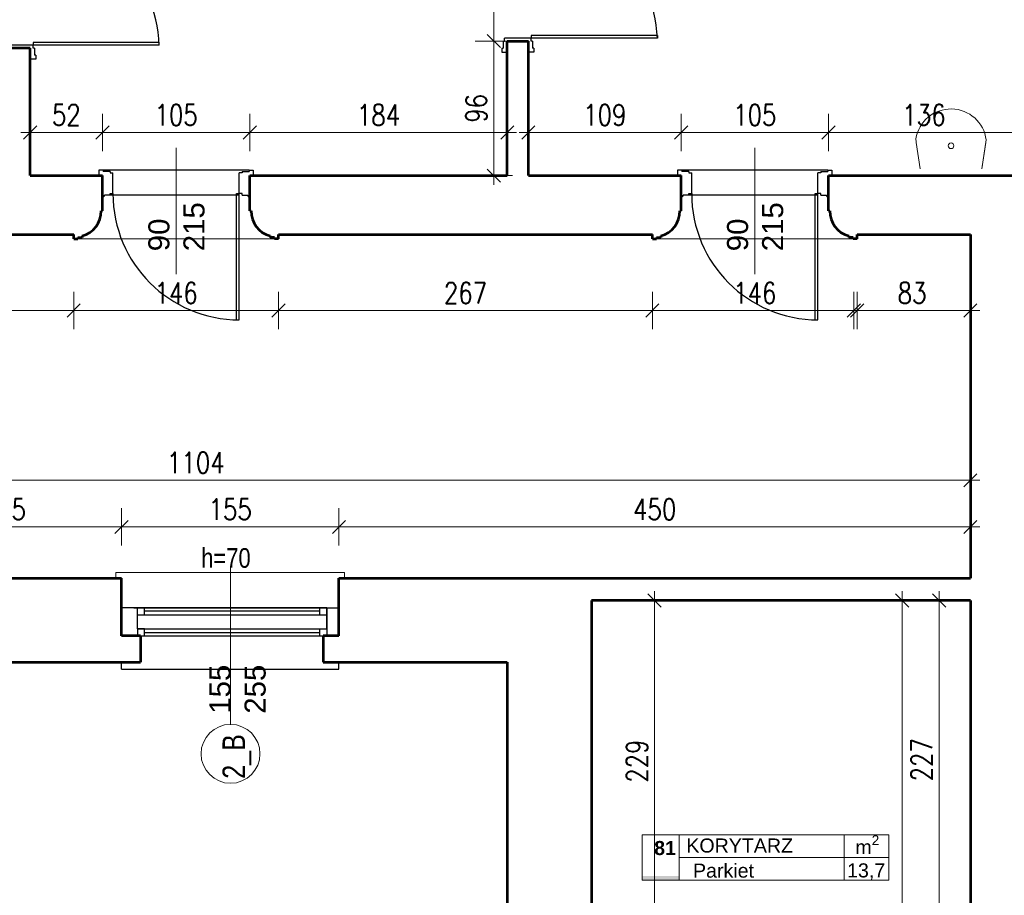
# Model space of a CAD drawing. Header units: millimetres. Extents: x 56977 to 67992, y 30187 to 42235.
# Tile 83 of 130: x 59276 to 59978, y 40434 to 41058. Entities that reach past the tile are written whole.
import ezdxf

# ---------------------------------------------------------------- set-up
doc = ezdxf.new("R2010")
doc.units = ezdxf.units.MM
doc.header["$MEASUREMENT"] = 0
doc.layers.get('0').update_dxf_attribs({"lineweight": 13})
doc.layers.get('DEFPOINTS').update_dxf_attribs({"lineweight": 13})
doc.layers.add('AI-OKNA', color=4, linetype='Continuous')
doc.layers.add('okna', color=8, linetype='Continuous')
for name, color, linetype, lineweight in [('AI-OPISY', 3, 'Continuous', 13), ('AI_MURY', 40, 'Continuous', 53), ('AI_WIDOK', 8, 'Continuous', 13), ('Lines', 7, 'Continuous', 13), ('OPISY TABELKI', 30, 'Continuous', 13), ('WODA', 7, 'Continuous', 13), ('wymiary', 8, 'Continuous', 13)]:
    doc.layers.add(name, color=color, linetype=linetype, lineweight=lineweight)
doc.styles.add('GENERATED_STYLE_2', font='txt.shx')
doc.styles.get("Standard").update_dxf_attribs({"font": 'txt.shx'})
doc.styles.add('Style-ROMANS', font='ROMANS.shx')
doc.styles.add('WYMIAROWY-08', font='ROMANS.shx', dxfattribs={"width": 0.8})
doc.dimstyles.new('DYBY', dxfattribs={"dimscale": 100, "dimtxt": 0.15, "dimasz": 0.05, "dimexe": 0.05, "dimexo": 0.1, "dimgap": 0.05, "dimtad": 1, "dimdec": 0, "dimdsep": 46, "dimlunit": 5, "dimtxsty": 'WYMIAROWY-08', "dimblk": 'M_STRZ', "dimcen": 0.1, "dimse1": 1, "dimse2": 1, "dimclrd": 7, "dimclre": 7, "dimclrt": 1, "dimadec": 0, "dimazin": 0, "dimtfac": 1, "dimtdec": 0, "dimtmove": 2, "dimatfit": 3, "dimldrblk": 'M_STRZ', "dimfxl": 0, "dimtolj": 1, "dimarcsym": 0})

# ---------------------------------------------------------------- blocks, each defined once
blk = doc.blocks.new('A$C062C27A1')
at = {"layer": 'WODA'}
for p, q in [((0, 0), (-2.8, 18.76)), ((44, 0), (46.8, 18.76))]:
    blk.add_line(p, q, dxfattribs=at)
at = {"layer": 'WODA', "flags": 128}
for points in [[(44, 0), (47.07, 20.65, 0.865936), (-3, 21.5)], [(-3, 21.5, 0.037015), (-2.8, 18.76)], [(24, 16.5, 1), (20, 16.5, 1), (24, 16.5)]]:
    blk.add_lwpolyline(points, format="xyb", dxfattribs=at)
at = {"layer": 'WODA'}
blk.add_circle((22, 16.5), 2, dxfattribs=at)
blk = doc.blocks.new('M_STRZ')
for p, q in [((0, 2.66), (0, 0)), ((-1.33, 0), (1.33, 0)), ((-0.94, -0.94), (0.94, 0.94)), ((0, 0), (0, -2.66))]:
    blk.add_line(p, q)
blk = doc.blocks.new('*U29')
at = {"layer": 'DEFPOINTS', "color": 0}
for p in [(59683.54, 40644.07), (59683.54, 40415.07), (59728.41, 40415.07)]:
    blk.add_point(p, dxfattribs=at)
at = {"layer": 'wymiary', "color": 7, "lineweight": -2}
blk.add_line((59728.41, 40639.07), (59728.41, 40420.07), dxfattribs=at)
at = {"layer": 'wymiary', "color": 7, "lineweight": -2, "xscale": 5, "yscale": 5, "zscale": 5}
for p, rotation in [((59728.41, 40644.07), 90), ((59728.41, 40415.07), 270)]:
    blk.add_blockref('M_STRZ', p, dxfattribs=dict(at, rotation=rotation))
at = {"layer": 'wymiary', "color": 1, "insert": (59715.91, 40529.57), "char_height": 15, "attachment_point": 5, "rotation": 90, "style": 'WYMIAROWY-08'}
blk.add_mtext('229', dxfattribs=at)
blk = doc.blocks.new('*D1562')
at = {"layer": 'DEFPOINTS'}
for p in [(59683.54, 40644.07), (59715.91, 40545.9), (59683.54, 40415.07), (59728.41, 40415.07)]:
    blk.add_point(p, dxfattribs=at)
at = {"layer": 'wymiary', "color": 7}
blk.add_blockref('*U29', (0, 0), dxfattribs=at)
blk = doc.blocks.new('*U38')
at = {"layer": 'DEFPOINTS', "color": 0}
for p in [(59503.54, 40696.56), (59503.54, 40625.77), (59953.54, 40625.77)]:
    blk.add_point(p, dxfattribs=at)
at = {"layer": 'wymiary', "color": 7, "lineweight": -2}
blk.add_line((59948.54, 40696.56), (59508.54, 40696.56), dxfattribs=at)
at = {"layer": 'wymiary', "color": 7, "lineweight": -2, "xscale": 5, "yscale": 5, "zscale": 5, "rotation": 180}
blk.add_blockref('M_STRZ', (59503.54, 40696.56), dxfattribs=at)
at = {"layer": 'wymiary', "color": 7, "lineweight": -2, "xscale": 5, "yscale": 5, "zscale": 5}
blk.add_blockref('M_STRZ', (59953.54, 40696.56), dxfattribs=at)
at = {"layer": 'wymiary', "color": 1, "insert": (59728.54, 40709.06), "char_height": 15, "attachment_point": 5, "style": 'WYMIAROWY-08'}
blk.add_mtext('450', dxfattribs=at)
blk = doc.blocks.new('*D1571')
at = {"layer": 'DEFPOINTS'}
for p in [(59503.54, 40696.56), (59744.87, 40684.06), (59503.54, 40625.77), (59953.54, 40625.77)]:
    blk.add_point(p, dxfattribs=at)
at = {"layer": 'wymiary', "color": 7}
blk.add_blockref('*U38', (0, 0), dxfattribs=at)
blk = doc.blocks.new('*U39')
at = {"layer": 'DEFPOINTS', "color": 0}
for p in [(59348.54, 40696.56), (59348.54, 40625.77), (59503.54, 40625.77)]:
    blk.add_point(p, dxfattribs=at)
at = {"layer": 'wymiary', "color": 7, "lineweight": -2}
blk.add_line((59498.54, 40696.56), (59353.54, 40696.56), dxfattribs=at)
at = {"layer": 'wymiary', "color": 7, "lineweight": -2, "xscale": 5, "yscale": 5, "zscale": 5, "rotation": 180}
blk.add_blockref('M_STRZ', (59348.54, 40696.56), dxfattribs=at)
at = {"layer": 'wymiary', "color": 7, "lineweight": -2, "xscale": 5, "yscale": 5, "zscale": 5}
blk.add_blockref('M_STRZ', (59503.54, 40696.56), dxfattribs=at)
at = {"layer": 'wymiary', "color": 1, "insert": (59426.04, 40709.06), "char_height": 15, "attachment_point": 5, "style": 'WYMIAROWY-08'}
blk.add_mtext('155', dxfattribs=at)
blk = doc.blocks.new('*D1572')
at = {"layer": 'DEFPOINTS'}
for p in [(59348.54, 40696.56), (59441.51, 40684.06), (59348.54, 40625.77), (59503.54, 40625.77)]:
    blk.add_point(p, dxfattribs=at)
at = {"layer": 'wymiary', "color": 7}
blk.add_blockref('*U39', (0, 0), dxfattribs=at)
blk = doc.blocks.new('*U40')
at = {"layer": 'DEFPOINTS', "color": 0}
for p in [(59181.54, 40696.56), (59181.54, 40625.77), (59348.54, 40625.77)]:
    blk.add_point(p, dxfattribs=at)
at = {"layer": 'wymiary', "color": 7, "lineweight": -2}
blk.add_line((59343.54, 40696.56), (59186.54, 40696.56), dxfattribs=at)
at = {"layer": 'wymiary', "color": 7, "lineweight": -2, "xscale": 5, "yscale": 5, "zscale": 5, "rotation": 180}
blk.add_blockref('M_STRZ', (59181.54, 40696.56), dxfattribs=at)
at = {"layer": 'wymiary', "color": 7, "lineweight": -2, "xscale": 5, "yscale": 5, "zscale": 5}
blk.add_blockref('M_STRZ', (59348.54, 40696.56), dxfattribs=at)
at = {"layer": 'wymiary', "color": 1, "insert": (59265.04, 40709.06), "char_height": 15, "attachment_point": 5, "style": 'WYMIAROWY-08'}
blk.add_mtext('165', dxfattribs=at)
blk = doc.blocks.new('*D1573')
at = {"layer": 'DEFPOINTS'}
for p in [(59181.54, 40696.56), (59265.04, 40684.06), (59181.54, 40625.77), (59348.54, 40625.77)]:
    blk.add_point(p, dxfattribs=at)
at = {"layer": 'wymiary', "color": 7}
blk.add_blockref('*U40', (0, 0), dxfattribs=at)
blk = doc.blocks.new('*U102')
at = {"layer": 'DEFPOINTS', "color": 0}
for p in [(59904.94, 40644.07), (59953.54, 40644.07), (59953.54, 40155.07)]:
    blk.add_point(p, dxfattribs=at)
at = {"layer": 'wymiary', "color": 7, "lineweight": -2}
blk.add_line((59904.94, 40160.07), (59904.94, 40639.07), dxfattribs=at)
at = {"layer": 'wymiary', "color": 7, "lineweight": -2, "xscale": 5, "yscale": 5, "zscale": 5}
for p, rotation in [((59904.94, 40644.07), 90), ((59904.94, 40155.07), 270)]:
    blk.add_blockref('M_STRZ', p, dxfattribs=dict(at, rotation=rotation))
at = {"layer": 'wymiary', "color": 1, "insert": (59892.44, 40399.57), "char_height": 15, "attachment_point": 5, "rotation": 90, "style": 'WYMIAROWY-08'}
blk.add_mtext('489', dxfattribs=at)
blk = doc.blocks.new('*D1635')
at = {"layer": 'DEFPOINTS'}
for p in [(59904.94, 40644.07), (59953.54, 40644.07), (59892.44, 40383.23), (59953.54, 40155.07)]:
    blk.add_point(p, dxfattribs=at)
at = {"layer": 'wymiary', "color": 7}
blk.add_blockref('*U102', (0, 0), dxfattribs=at)
blk = doc.blocks.new('*U174')
at = {"layer": 'DEFPOINTS', "color": 0}
for p in [(59146.52, 40900.07), (59314.52, 40900.07), (59314.52, 40850.92)]:
    blk.add_point(p, dxfattribs=at)
at = {"layer": 'wymiary', "color": 7, "lineweight": -2}
blk.add_line((59151.52, 40850.92), (59309.52, 40850.92), dxfattribs=at)
at = {"layer": 'wymiary', "color": 7, "lineweight": -2, "xscale": 5, "yscale": 5, "zscale": 5, "rotation": 180}
blk.add_blockref('M_STRZ', (59146.52, 40850.92), dxfattribs=at)
at = {"layer": 'wymiary', "color": 7, "lineweight": -2, "xscale": 5, "yscale": 5, "zscale": 5}
blk.add_blockref('M_STRZ', (59314.52, 40850.92), dxfattribs=at)
at = {"layer": 'wymiary', "color": 1, "insert": (59230.52, 40863.42), "char_height": 15, "attachment_point": 5, "style": 'WYMIAROWY-08'}
blk.add_mtext('168', dxfattribs=at)
blk = doc.blocks.new('*D1707')
at = {"layer": 'DEFPOINTS'}
for p in [(59146.52, 40900.07), (59314.52, 40900.07), (59314.52, 40850.92), (59215.05, 40838.42)]:
    blk.add_point(p, dxfattribs=at)
at = {"layer": 'wymiary', "color": 7}
blk.add_blockref('*U174', (0, 0), dxfattribs=at)
blk = doc.blocks.new('*U175')
at = {"layer": 'DEFPOINTS', "color": 0}
for p in [(59314.52, 40900.07), (59460.52, 40900.07), (59460.52, 40850.92)]:
    blk.add_point(p, dxfattribs=at)
at = {"layer": 'wymiary', "color": 7, "lineweight": -2}
blk.add_line((59319.52, 40850.92), (59455.52, 40850.92), dxfattribs=at)
at = {"layer": 'wymiary', "color": 7, "lineweight": -2, "xscale": 5, "yscale": 5, "zscale": 5, "rotation": 180}
blk.add_blockref('M_STRZ', (59314.52, 40850.92), dxfattribs=at)
at = {"layer": 'wymiary', "color": 7, "lineweight": -2, "xscale": 5, "yscale": 5, "zscale": 5}
blk.add_blockref('M_STRZ', (59460.52, 40850.92), dxfattribs=at)
at = {"layer": 'wymiary', "color": 1, "insert": (59387.52, 40863.42), "char_height": 15, "attachment_point": 5, "style": 'WYMIAROWY-08'}
blk.add_mtext('146', dxfattribs=at)
blk = doc.blocks.new('*D1708')
at = {"layer": 'DEFPOINTS'}
for p in [(59314.52, 40900.07), (59460.52, 40900.07), (59460.52, 40850.92), (59372.05, 40838.42)]:
    blk.add_point(p, dxfattribs=at)
at = {"layer": 'wymiary', "color": 7}
blk.add_blockref('*U175', (0, 0), dxfattribs=at)
blk = doc.blocks.new('*U176')
at = {"layer": 'DEFPOINTS', "color": 0}
for p in [(59460.52, 40900.07), (59726.93, 40900.07), (59726.93, 40850.92)]:
    blk.add_point(p, dxfattribs=at)
at = {"layer": 'wymiary', "color": 7, "lineweight": -2}
blk.add_line((59465.52, 40850.92), (59721.93, 40850.92), dxfattribs=at)
at = {"layer": 'wymiary', "color": 7, "lineweight": -2, "xscale": 5, "yscale": 5, "zscale": 5, "rotation": 180}
blk.add_blockref('M_STRZ', (59460.52, 40850.92), dxfattribs=at)
at = {"layer": 'wymiary', "color": 7, "lineweight": -2, "xscale": 5, "yscale": 5, "zscale": 5}
blk.add_blockref('M_STRZ', (59726.93, 40850.92), dxfattribs=at)
at = {"layer": 'wymiary', "color": 1, "insert": (59593.73, 40863.42), "char_height": 15, "attachment_point": 5, "style": 'WYMIAROWY-08'}
blk.add_mtext('267', dxfattribs=at)
blk = doc.blocks.new('*D1709')
at = {"layer": 'DEFPOINTS'}
for p in [(59460.52, 40900.07), (59726.93, 40900.07), (59726.93, 40850.92), (59577.39, 40838.42)]:
    blk.add_point(p, dxfattribs=at)
at = {"layer": 'wymiary', "color": 7}
blk.add_blockref('*U176', (0, 0), dxfattribs=at)
blk = doc.blocks.new('*U177')
at = {"layer": 'DEFPOINTS', "color": 0}
for p in [(59726.93, 40900.07), (59872.93, 40899.9), (59872.93, 40850.92)]:
    blk.add_point(p, dxfattribs=at)
at = {"layer": 'wymiary', "color": 7, "lineweight": -2}
blk.add_line((59731.93, 40850.92), (59867.93, 40850.92), dxfattribs=at)
at = {"layer": 'wymiary', "color": 7, "lineweight": -2, "xscale": 5, "yscale": 5, "zscale": 5, "rotation": 180}
blk.add_blockref('M_STRZ', (59726.93, 40850.92), dxfattribs=at)
at = {"layer": 'wymiary', "color": 7, "lineweight": -2, "xscale": 5, "yscale": 5, "zscale": 5}
blk.add_blockref('M_STRZ', (59872.93, 40850.92), dxfattribs=at)
at = {"layer": 'wymiary', "color": 1, "insert": (59799.93, 40863.42), "char_height": 15, "attachment_point": 5, "style": 'WYMIAROWY-08'}
blk.add_mtext('146', dxfattribs=at)
blk = doc.blocks.new('*D1710')
at = {"layer": 'DEFPOINTS'}
for p in [(59726.93, 40900.07), (59872.93, 40899.9), (59872.93, 40850.92), (59784.45, 40838.42)]:
    blk.add_point(p, dxfattribs=at)
at = {"layer": 'wymiary', "color": 7}
blk.add_blockref('*U177', (0, 0), dxfattribs=at)
blk = doc.blocks.new('*U178')
at = {"layer": 'DEFPOINTS', "color": 0}
for p in [(59870.52, 40905.07), (59953.54, 40905.07), (59953.54, 40850.92)]:
    blk.add_point(p, dxfattribs=at)
at = {"layer": 'wymiary', "color": 7, "lineweight": -2}
blk.add_line((59875.52, 40850.92), (59948.54, 40850.92), dxfattribs=at)
at = {"layer": 'wymiary', "color": 7, "lineweight": -2, "xscale": 5, "yscale": 5, "zscale": 5, "rotation": 180}
blk.add_blockref('M_STRZ', (59870.52, 40850.92), dxfattribs=at)
at = {"layer": 'wymiary', "color": 7, "lineweight": -2, "xscale": 5, "yscale": 5, "zscale": 5}
blk.add_blockref('M_STRZ', (59953.54, 40850.92), dxfattribs=at)
at = {"layer": 'wymiary', "color": 1, "insert": (59912.03, 40863.42), "char_height": 15, "attachment_point": 5, "style": 'WYMIAROWY-08'}
blk.add_mtext('83', dxfattribs=at)
blk = doc.blocks.new('*D1711')
at = {"layer": 'DEFPOINTS'}
for p in [(59870.52, 40905.07), (59953.54, 40905.07), (59953.54, 40850.92), (59901.41, 40838.42)]:
    blk.add_point(p, dxfattribs=at)
at = {"layer": 'wymiary', "color": 7}
blk.add_blockref('*U178', (0, 0), dxfattribs=at)
blk = doc.blocks.new('*U207')
at = {"layer": 'DEFPOINTS', "color": 0}
for p in [(59953.54, 40644.07), (59931.29, 40417.07), (59953.54, 40417.07)]:
    blk.add_point(p, dxfattribs=at)
at = {"layer": 'wymiary', "color": 7, "lineweight": -2}
blk.add_line((59931.29, 40639.07), (59931.29, 40422.07), dxfattribs=at)
at = {"layer": 'wymiary', "color": 7, "lineweight": -2, "xscale": 5, "yscale": 5, "zscale": 5}
for p, rotation in [((59931.29, 40644.07), 90), ((59931.29, 40417.07), 270)]:
    blk.add_blockref('M_STRZ', p, dxfattribs=dict(at, rotation=rotation))
at = {"layer": 'wymiary', "color": 1, "insert": (59918.79, 40530.57), "char_height": 15, "attachment_point": 5, "rotation": 90, "style": 'WYMIAROWY-08'}
blk.add_mtext('227', dxfattribs=at)
blk = doc.blocks.new('*D1740')
at = {"layer": 'DEFPOINTS'}
for p in [(59953.54, 40644.07), (59943.79, 40546.9), (59931.29, 40417.07), (59953.54, 40417.07)]:
    blk.add_point(p, dxfattribs=at)
at = {"layer": 'wymiary', "color": 7}
blk.add_blockref('*U207', (0, 0), dxfattribs=at)
blk = doc.blocks.new('*U608')
at = {"layer": 'DEFPOINTS', "color": 0}
for p in [(59602.52, 41043.07), (59602.52, 40947.07), (59613.88, 40947.07)]:
    blk.add_point(p, dxfattribs=at)
at = {"layer": 'wymiary', "color": 7, "lineweight": -2}
blk.add_line((59613.88, 41038.07), (59613.88, 40952.07), dxfattribs=at)
at = {"layer": 'wymiary', "color": 7, "lineweight": -2, "xscale": 5, "yscale": 5, "zscale": 5}
for p, rotation in [((59613.88, 41043.07), 90), ((59613.88, 40947.07), 270)]:
    blk.add_blockref('M_STRZ', p, dxfattribs=dict(at, rotation=rotation))
at = {"layer": 'wymiary', "color": 1, "insert": (59601.38, 40995.07), "char_height": 15, "attachment_point": 5, "rotation": 90, "style": 'WYMIAROWY-08'}
blk.add_mtext('96', dxfattribs=at)
blk = doc.blocks.new('*D2141')
at = {"layer": 'DEFPOINTS'}
for p in [(59602.52, 41043.07), (59601.38, 41005.69), (59602.52, 40947.07), (59613.88, 40947.07)]:
    blk.add_point(p, dxfattribs=at)
at = {"layer": 'wymiary', "color": 7}
blk.add_blockref('*U608', (0, 0), dxfattribs=at)
blk = doc.blocks.new('*U609')
at = {"layer": 'DEFPOINTS', "color": 0}
for p in [(59602.52, 41143.07), (59602.52, 41043.07), (59613.88, 41043.07)]:
    blk.add_point(p, dxfattribs=at)
at = {"layer": 'wymiary', "color": 7, "lineweight": -2}
blk.add_line((59613.88, 41138.07), (59613.88, 41048.07), dxfattribs=at)
at = {"layer": 'wymiary', "color": 7, "lineweight": -2, "xscale": 5, "yscale": 5, "zscale": 5}
for p, rotation in [((59613.88, 41143.07), 90), ((59613.88, 41043.07), 270)]:
    blk.add_blockref('M_STRZ', p, dxfattribs=dict(at, rotation=rotation))
at = {"layer": 'wymiary', "color": 1, "insert": (59601.38, 41093.07), "char_height": 15, "attachment_point": 5, "rotation": 90, "style": 'WYMIAROWY-08'}
blk.add_mtext('100', dxfattribs=at)
blk = doc.blocks.new('*D2142')
at = {"layer": 'DEFPOINTS'}
for p in [(59602.52, 41143.07), (59601.38, 41108.55), (59602.52, 41043.07), (59613.88, 41043.07)]:
    blk.add_point(p, dxfattribs=at)
at = {"layer": 'wymiary', "color": 7}
blk.add_blockref('*U609', (0, 0), dxfattribs=at)
blk = doc.blocks.new('*U614')
at = {"layer": 'DEFPOINTS', "color": 0}
for p in [(59335.02, 40977.85), (59283.52, 40963.07), (59335.02, 40963.07)]:
    blk.add_point(p, dxfattribs=at)
at = {"layer": 'wymiary', "color": 7, "lineweight": -2}
blk.add_line((59288.52, 40977.85), (59330.02, 40977.85), dxfattribs=at)
at = {"layer": 'wymiary', "color": 7, "lineweight": -2, "xscale": 5, "yscale": 5, "zscale": 5, "rotation": 180}
blk.add_blockref('M_STRZ', (59283.52, 40977.85), dxfattribs=at)
at = {"layer": 'wymiary', "color": 7, "lineweight": -2, "xscale": 5, "yscale": 5, "zscale": 5}
blk.add_blockref('M_STRZ', (59335.02, 40977.85), dxfattribs=at)
at = {"layer": 'wymiary', "color": 1, "insert": (59309.27, 40990.35), "char_height": 15, "attachment_point": 5, "style": 'WYMIAROWY-08'}
blk.add_mtext('52', dxfattribs=at)
blk = doc.blocks.new('*D2147')
at = {"layer": 'DEFPOINTS'}
for p in [(59298.65, 40990.35), (59335.02, 40977.85), (59283.52, 40963.07), (59335.02, 40963.07)]:
    blk.add_point(p, dxfattribs=at)
at = {"layer": 'wymiary', "color": 7}
blk.add_blockref('*U614', (0, 0), dxfattribs=at)
blk = doc.blocks.new('*U615')
at = {"layer": 'DEFPOINTS', "color": 0}
for p in [(59440.02, 40977.85), (59335.02, 40963.07), (59440.02, 40963.07)]:
    blk.add_point(p, dxfattribs=at)
at = {"layer": 'wymiary', "color": 7, "lineweight": -2}
blk.add_line((59340.02, 40977.85), (59435.02, 40977.85), dxfattribs=at)
at = {"layer": 'wymiary', "color": 7, "lineweight": -2, "xscale": 5, "yscale": 5, "zscale": 5, "rotation": 180}
blk.add_blockref('M_STRZ', (59335.02, 40977.85), dxfattribs=at)
at = {"layer": 'wymiary', "color": 7, "lineweight": -2, "xscale": 5, "yscale": 5, "zscale": 5}
blk.add_blockref('M_STRZ', (59440.02, 40977.85), dxfattribs=at)
at = {"layer": 'wymiary', "color": 1, "insert": (59387.52, 40990.35), "char_height": 15, "attachment_point": 5, "style": 'WYMIAROWY-08'}
blk.add_mtext('105', dxfattribs=at)
blk = doc.blocks.new('*D2148')
at = {"layer": 'DEFPOINTS'}
for p in [(59372.05, 40990.35), (59440.02, 40977.85), (59335.02, 40963.07), (59440.02, 40963.07)]:
    blk.add_point(p, dxfattribs=at)
at = {"layer": 'wymiary', "color": 7}
blk.add_blockref('*U615', (0, 0), dxfattribs=at)
blk = doc.blocks.new('*U616')
at = {"layer": 'DEFPOINTS', "color": 0}
for p in [(59623.52, 40977.85), (59440.02, 40963.07), (59623.52, 40963.07)]:
    blk.add_point(p, dxfattribs=at)
at = {"layer": 'wymiary', "color": 7, "lineweight": -2}
blk.add_line((59445.02, 40977.85), (59618.52, 40977.85), dxfattribs=at)
at = {"layer": 'wymiary', "color": 7, "lineweight": -2, "xscale": 5, "yscale": 5, "zscale": 5, "rotation": 180}
blk.add_blockref('M_STRZ', (59440.02, 40977.85), dxfattribs=at)
at = {"layer": 'wymiary', "color": 7, "lineweight": -2, "xscale": 5, "yscale": 5, "zscale": 5}
blk.add_blockref('M_STRZ', (59623.52, 40977.85), dxfattribs=at)
at = {"layer": 'wymiary', "color": 1, "insert": (59531.77, 40990.35), "char_height": 15, "attachment_point": 5, "style": 'WYMIAROWY-08'}
blk.add_mtext('184', dxfattribs=at)
blk = doc.blocks.new('*D2149')
at = {"layer": 'DEFPOINTS'}
for p in [(59516.3, 40990.35), (59623.52, 40977.85), (59440.02, 40963.07), (59623.52, 40963.07)]:
    blk.add_point(p, dxfattribs=at)
at = {"layer": 'wymiary', "color": 7}
blk.add_blockref('*U616', (0, 0), dxfattribs=at)
blk = doc.blocks.new('*U617')
at = {"layer": 'DEFPOINTS', "color": 0}
for p in [(59747.43, 40977.85), (59638.52, 40963.07), (59747.43, 40963.07)]:
    blk.add_point(p, dxfattribs=at)
at = {"layer": 'wymiary', "color": 7, "lineweight": -2}
blk.add_line((59643.52, 40977.85), (59742.43, 40977.85), dxfattribs=at)
at = {"layer": 'wymiary', "color": 7, "lineweight": -2, "xscale": 5, "yscale": 5, "zscale": 5, "rotation": 180}
blk.add_blockref('M_STRZ', (59638.52, 40977.85), dxfattribs=at)
at = {"layer": 'wymiary', "color": 7, "lineweight": -2, "xscale": 5, "yscale": 5, "zscale": 5}
blk.add_blockref('M_STRZ', (59747.43, 40977.85), dxfattribs=at)
at = {"layer": 'wymiary', "color": 1, "insert": (59692.98, 40990.35), "char_height": 15, "attachment_point": 5, "style": 'WYMIAROWY-08'}
blk.add_mtext('109', dxfattribs=at)
blk = doc.blocks.new('*D2150')
at = {"layer": 'DEFPOINTS'}
for p in [(59677.5, 40990.35), (59747.43, 40977.85), (59638.52, 40963.07), (59747.43, 40963.07)]:
    blk.add_point(p, dxfattribs=at)
at = {"layer": 'wymiary', "color": 7}
blk.add_blockref('*U617', (0, 0), dxfattribs=at)
blk = doc.blocks.new('*U618')
at = {"layer": 'DEFPOINTS', "color": 0}
for p in [(59852.43, 40977.85), (59747.43, 40963.07), (59852.43, 40963.07)]:
    blk.add_point(p, dxfattribs=at)
at = {"layer": 'wymiary', "color": 7, "lineweight": -2}
blk.add_line((59752.43, 40977.85), (59847.43, 40977.85), dxfattribs=at)
at = {"layer": 'wymiary', "color": 7, "lineweight": -2, "xscale": 5, "yscale": 5, "zscale": 5, "rotation": 180}
blk.add_blockref('M_STRZ', (59747.43, 40977.85), dxfattribs=at)
at = {"layer": 'wymiary', "color": 7, "lineweight": -2, "xscale": 5, "yscale": 5, "zscale": 5}
blk.add_blockref('M_STRZ', (59852.43, 40977.85), dxfattribs=at)
at = {"layer": 'wymiary', "color": 1, "insert": (59799.93, 40990.35), "char_height": 15, "attachment_point": 5, "style": 'WYMIAROWY-08'}
blk.add_mtext('105', dxfattribs=at)
blk = doc.blocks.new('*D2151')
at = {"layer": 'DEFPOINTS'}
for p in [(59784.45, 40990.35), (59852.43, 40977.85), (59747.43, 40963.07), (59852.43, 40963.07)]:
    blk.add_point(p, dxfattribs=at)
at = {"layer": 'wymiary', "color": 7}
blk.add_blockref('*U618', (0, 0), dxfattribs=at)
blk = doc.blocks.new('*U619')
at = {"layer": 'DEFPOINTS', "color": 0}
for p in [(59988.52, 40977.85), (59852.43, 40963.07), (59988.52, 40963.07)]:
    blk.add_point(p, dxfattribs=at)
at = {"layer": 'wymiary', "color": 7, "lineweight": -2}
blk.add_line((59857.43, 40977.85), (59983.52, 40977.85), dxfattribs=at)
at = {"layer": 'wymiary', "color": 7, "lineweight": -2, "xscale": 5, "yscale": 5, "zscale": 5, "rotation": 180}
blk.add_blockref('M_STRZ', (59852.43, 40977.85), dxfattribs=at)
at = {"layer": 'wymiary', "color": 7, "lineweight": -2, "xscale": 5, "yscale": 5, "zscale": 5}
blk.add_blockref('M_STRZ', (59988.52, 40977.85), dxfattribs=at)
at = {"layer": 'wymiary', "color": 1, "insert": (59920.48, 40990.35), "char_height": 15, "attachment_point": 5, "style": 'WYMIAROWY-08'}
blk.add_mtext('136', dxfattribs=at)
blk = doc.blocks.new('*D2152')
at = {"layer": 'DEFPOINTS'}
for p in [(59905, 40990.35), (59988.52, 40977.85), (59852.43, 40963.07), (59988.52, 40963.07)]:
    blk.add_point(p, dxfattribs=at)
at = {"layer": 'wymiary', "color": 7}
blk.add_blockref('*U619', (0, 0), dxfattribs=at)
blk = doc.blocks.new('*U753')
at = {"layer": 'DEFPOINTS', "color": 0}
for p in [(58849.54, 40729.85), (58849.54, 40696.56), (59953.54, 40696.56)]:
    blk.add_point(p, dxfattribs=at)
at = {"layer": 'wymiary', "color": 7, "lineweight": -2}
blk.add_line((59948.54, 40729.85), (58854.54, 40729.85), dxfattribs=at)
at = {"layer": 'wymiary', "color": 7, "lineweight": -2, "xscale": 5, "yscale": 5, "zscale": 5}
for p, rotation in [((58849.54, 40729.85), 179.9999999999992), ((59953.54, 40729.85), 359.9999999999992)]:
    blk.add_blockref('M_STRZ', p, dxfattribs=dict(at, rotation=rotation))
at = {"layer": 'wymiary', "color": 1, "insert": (59401.54, 40742.35), "char_height": 15, "attachment_point": 5, "style": 'WYMIAROWY-08'}
blk.add_mtext('1104', dxfattribs=at)
blk = doc.blocks.new('*D2286')
at = {"layer": 'DEFPOINTS'}
for p in [(58849.54, 40729.85), (59422.73, 40717.35), (58849.54, 40696.56), (59953.54, 40696.56)]:
    blk.add_point(p, dxfattribs=at)
at = {"layer": 'wymiary', "color": 7}
blk.add_blockref('*U753', (0, 0), dxfattribs=at)

msp = doc.modelspace()

# ---------------------------------------------------------------- hatches: boundary and pattern name
at = {"layer": 'OPISY TABELKI', "extrusion": (0, 0, -1)}
msp.add_hatch(color=256, dxfattribs=at).paths.add_polyline_path([(-59746.08, 40444.74), (-59746.08, 40447.69), (-59719.72, 40447.69), (-59719.72, 40444.74)], flags=16)

# ---------------------------------------------------------------- linework, layer by layer
at = {"layer": 'AI-OKNA'}
for p, q in [((59620.52, 41043.07), (59621.52, 41043.07)), ((59620.52, 41043.07), (59620.52, 41038.07)), ((59621.52, 41043.07), (59621.52, 41045.07)), ((59640.52, 41045.07), (59621.52, 41045.07)), ((59623.52, 41043.07), (59638.52, 41043.07)), ((59640.52, 41047.07), (59640.52, 41045.07)), ((59730.52, 41047.07), (59640.52, 41047.07)), ((59640.52, 41043.07), (59640.52, 41045.07)), ((59730.52, 41045.07), (59640.52, 41045.07)), ((59641.52, 41043.07), (59640.52, 41043.07)), ((59641.52, 41043.07), (59641.52, 41038.07)), ((59730.52, 41047.07), (59730.52, 41045.07)), ((59285.52, 41040.07), (59266.52, 41040.07)), ((59285.52, 41042.07), (59285.52, 41040.07)), ((59375.52, 41042.07), (59285.52, 41042.07)), ((59285.52, 41038.07), (59285.52, 41040.07)), ((59375.52, 41040.07), (59285.52, 41040.07)), ((59286.52, 41038.07), (59285.52, 41038.07)), ((59286.52, 41038.07), (59286.52, 41033.07)), ((59619.52, 41038.07), (59620.52, 41038.07)), ((59619.52, 41038.07), (59619.52, 41035.07)), ((59642.52, 41038.07), (59641.52, 41038.07)), ((59642.52, 41038.07), (59642.52, 41035.07)), ((59287.52, 41030.07), (59283.52, 41030.07)), ((59287.52, 41033.07), (59286.52, 41033.07)), ((59287.52, 41033.07), (59287.52, 41030.07)), ((59619.52, 41035.07), (59623.52, 41035.07)), ((59642.52, 41035.07), (59638.52, 41035.07)), ((59332.52, 40951.07), (59332.52, 40947.07)), ((59335.52, 40951.07), (59332.52, 40951.07)), ((59439.52, 40951.07), (59335.52, 40951.07)), ((59335.52, 40951.07), (59335.52, 40950.07)), ((59340.52, 40950.07), (59335.52, 40950.07)), ((59340.52, 40950.07), (59340.52, 40949.07)), ((59340.52, 40949.07), (59342.52, 40949.07)), ((59342.52, 40934.22), (59342.52, 40949.07)), ((59432.52, 40934.22), (59432.52, 40949.07)), ((59434.52, 40949.07), (59432.52, 40949.07)), ((59434.52, 40950.07), (59434.52, 40949.07)), ((59434.52, 40950.07), (59439.52, 40950.07)), ((59439.52, 40951.07), (59439.52, 40950.07)), ((59439.52, 40951.07), (59442.52, 40951.07)), ((59442.52, 40951.07), (59442.52, 40947.07)), ((59744.93, 40951.07), (59744.93, 40947.07)), ((59747.93, 40951.07), (59744.93, 40951.07)), ((59851.93, 40951.07), (59747.93, 40951.07)), ((59747.93, 40951.07), (59747.93, 40950.07)), ((59752.93, 40950.07), (59747.93, 40950.07)), ((59752.93, 40950.07), (59752.93, 40949.07)), ((59752.93, 40949.07), (59754.93, 40949.07)), ((59754.93, 40934.22), (59754.93, 40949.07)), ((59844.93, 40934.22), (59844.93, 40949.07)), ((59846.93, 40949.07), (59844.93, 40949.07)), ((59846.93, 40950.07), (59846.93, 40949.07)), ((59846.93, 40950.07), (59851.93, 40950.07)), ((59851.93, 40951.07), (59851.93, 40950.07)), ((59851.93, 40951.07), (59854.93, 40951.07)), ((59854.93, 40951.07), (59854.93, 40947.07)), ((59340.52, 40933.22), (59336.52, 40933.22)), ((59340.52, 40934.22), (59342.52, 40934.22)), ((59340.52, 40933.22), (59340.52, 40934.22)), ((59432.02, 40933.22), (59340.52, 40933.22)), ((59430.52, 40844.22), (59430.52, 40934.22)), ((59430.52, 40934.22), (59432.52, 40934.22)), ((59432.52, 40844.22), (59432.52, 40934.22)), ((59434.52, 40934.22), (59432.52, 40934.22)), ((59434.52, 40933.22), (59434.52, 40934.22)), ((59434.52, 40933.22), (59438.52, 40933.22)), ((59752.93, 40933.22), (59748.93, 40933.22)), ((59752.93, 40934.22), (59754.93, 40934.22)), ((59752.93, 40933.22), (59752.93, 40934.22)), ((59844.43, 40933.22), (59752.93, 40933.22)), ((59842.93, 40844.22), (59842.93, 40934.22)), ((59842.93, 40934.22), (59844.93, 40934.22)), ((59844.93, 40844.22), (59844.93, 40934.22)), ((59846.93, 40934.22), (59844.93, 40934.22)), ((59846.93, 40933.22), (59846.93, 40934.22)), ((59846.93, 40933.22), (59850.93, 40933.22)), ((59494.89, 40638.92), (59348.54, 40638.92)), ((59357.39, 40638.92), (59503.54, 40638.92)), ((59359.89, 40623.92), (59359.89, 40638.92)), ((59494.89, 40638.92), (59359.89, 40638.92)), ((59364.89, 40633.92), (59364.89, 40638.92)), ((59489.89, 40636.42), (59364.89, 40636.42)), ((59489.89, 40633.92), (59489.89, 40638.92)), ((59494.89, 40623.92), (59494.89, 40638.92)), ((59494.89, 40638.92), (59494.89, 40618.92)), ((59359.89, 40633.92), (59494.89, 40633.92)), ((59359.89, 40633.92), (59364.89, 40633.92)), ((59359.89, 40623.92), (59494.89, 40623.92)), ((59364.89, 40623.92), (59359.89, 40623.92)), ((59359.89, 40623.92), (59359.89, 40618.92)), ((59364.89, 40618.92), (59364.89, 40623.92)), ((59489.89, 40618.92), (59489.89, 40623.92)), ((59489.89, 40623.92), (59494.89, 40623.92)), ((59362.04, 40618.92), (59497.04, 40618.92)), ((59364.89, 40621.42), (59489.89, 40621.42))]:
    msp.add_line(p, q, dxfattribs=at)
for centre, radius, start, end in [((59274.42, 41035.47), 101.21, 2.60547, 83.69931), ((59629.42, 41040.47), 101.21, 2.60547, 83.69931), ((59335.02, 40933.22), 1.5, 270, 0), ((59432.52, 40934.22), 90, 180, 270), ((59440.02, 40933.22), 1.5, 180, 270), ((59747.43, 40933.22), 1.5, 270, 0), ((59844.93, 40934.22), 90, 180, 270), ((59852.43, 40933.22), 1.5, 180, 270)]:
    msp.add_arc(centre, radius, start, end, dxfattribs=at)
msp.add_point((59359.89, 40638.92), dxfattribs=at)
at = {"layer": 'AI-OPISY'}
for p, q in [((59387.52, 40876.89), (59387.52, 40966.89)), ((59799.93, 40876.89), (59799.93, 40966.89)), ((59426.28, 40555.81), (59426.28, 40668.82))]:
    msp.add_line(p, q, dxfattribs=at)
msp.add_circle((59426.28, 40534.81), 21, dxfattribs=at)
at = {"layer": 'AI_MURY'}
for p, q in [((59623.52, 40947.07), (59623.52, 41043.07)), ((59623.52, 41043.07), (59638.52, 41043.07)), ((59638.52, 40947.07), (59638.52, 41043.07)), ((59283.52, 41038.07), (59268.52, 41038.07)), ((59283.52, 40947.07), (59283.52, 41038.07)), ((59283.52, 40947.07), (59335.02, 40947.07)), ((59335.02, 40922.07), (59335.02, 40947.07)), ((59440.02, 40947.07), (59623.52, 40947.07)), ((59440.02, 40922.07), (59440.02, 40947.07)), ((59638.52, 40947.07), (59747.43, 40947.07)), ((59747.43, 40922.07), (59747.43, 40947.07)), ((59852.43, 40947.07), (59988.52, 40947.07)), ((59852.43, 40922.07), (59852.43, 40947.07)), ((59335.02, 40922.07), (59334.02, 40922.07)), ((59440.02, 40922.07), (59441.02, 40922.07)), ((59747.43, 40922.07), (59746.43, 40922.07)), ((59852.43, 40922.07), (59853.43, 40922.07)), ((59146.52, 40905.07), (59314.52, 40905.07)), ((59314.52, 40902.07), (59314.52, 40905.07)), ((59317.52, 40903.07), (59320.52, 40903.07)), ((59317.52, 40903.07), (59317.52, 40902.07)), ((59320.52, 40904.07), (59320.52, 40903.07)), ((59454.52, 40904.07), (59454.52, 40903.07)), ((59457.52, 40903.07), (59454.52, 40903.07)), ((59457.52, 40903.07), (59457.52, 40902.07)), ((59460.52, 40905.07), (59726.93, 40905.07)), ((59460.52, 40902.07), (59460.52, 40905.07)), ((59726.93, 40902.07), (59726.93, 40905.07)), ((59729.93, 40903.07), (59732.93, 40903.07)), ((59729.93, 40903.07), (59729.93, 40902.07)), ((59732.93, 40904.07), (59732.93, 40903.07)), ((59866.93, 40904.07), (59866.93, 40903.07)), ((59869.93, 40903.07), (59866.93, 40903.07)), ((59869.93, 40903.07), (59869.93, 40902.07)), ((59872.93, 40905.07), (59953.54, 40905.07)), ((59872.93, 40902.07), (59872.93, 40905.07)), ((59953.54, 40905.07), (59953.54, 40660.07)), ((59314.52, 40902.07), (59317.52, 40902.07)), ((59460.52, 40902.07), (59457.52, 40902.07)), ((59726.93, 40902.07), (59729.93, 40902.07)), ((59872.93, 40902.07), (59869.93, 40902.07)), ((59181.54, 40660.07), (59348.54, 40660.07)), ((59348.54, 40618.92), (59348.54, 40660.07)), ((59503.54, 40660.07), (59953.54, 40660.07)), ((59503.54, 40618.92), (59503.54, 40660.07)), ((59953.54, 40644.07), (59683.54, 40644.07)), ((59683.54, 40644.07), (59683.54, 40634.09)), ((59953.54, 40644.07), (59953.54, 40417.07)), ((59953.54, 40644.07), (59953.54, 40449.07)), ((59683.54, 40634.09), (59683.54, 40415.07)), ((59362.04, 40618.92), (59348.54, 40618.92)), ((59362.04, 40618.92), (59362.04, 40600.07)), ((59492.39, 40618.92), (59492.39, 40600.07)), ((59503.54, 40618.92), (59492.39, 40618.92)), ((59170.39, 40600.07), (59362.04, 40600.07)), ((59492.39, 40600.07), (59623.54, 40600.07)), ((59623.54, 40600.07), (59623.54, 40401.56))]:
    msp.add_line(p, q, dxfattribs=at)
for centre, start, end in [((59316.03, 40921.53), 284.44004, 1.72608), ((59459.02, 40921.53), 178.27392, 255.55996), ((59728.43, 40921.53), 284.44004, 1.72608), ((59871.42, 40921.53), 178.27392, 255.55996)]:
    msp.add_arc(centre, 18, start, end, dxfattribs=at)
at = {"layer": 'AI_WIDOK', "color": 251, "linetype": 'Continuous'}
for p, q in [((59317.52, 40902.07), (59457.52, 40902.07)), ((59729.93, 40902.07), (59869.93, 40902.07))]:
    msp.add_line(p, q, dxfattribs=at)
at = {"layer": 'Lines', "color": 251, "linetype": 'Continuous'}
for p, q in [((59507.54, 40664.07), (59344.54, 40664.07)), ((59344.54, 40660.07), (59344.54, 40664.07)), ((59507.54, 40660.07), (59507.54, 40664.07))]:
    msp.add_line(p, q, dxfattribs=at)
at = {"layer": 'okna'}
for p, q in [((59348.54, 40595.07), (59348.54, 40600.07)), ((59348.54, 40595.07), (59503.54, 40595.07)), ((59503.54, 40595.07), (59503.54, 40600.07))]:
    msp.add_line(p, q, dxfattribs=at)
at = {"layer": 'OPISY TABELKI'}
for p, q in [((59719.72, 40476.99), (59895.42, 40476.99)), ((59719.72, 40476.99), (59719.72, 40444.74)), ((59746.08, 40476.99), (59746.08, 40444.74)), ((59863.63, 40476.99), (59863.63, 40444.74)), ((59895.42, 40476.99), (59895.42, 40444.74)), ((59746.08, 40460.87), (59895.42, 40460.87)), ((59719.72, 40444.74), (59895.42, 40444.74))]:
    msp.add_line(p, q, dxfattribs=at)

# ---------------------------------------------------------------- block references
at = {"layer": 'AI_WIDOK'}
msp.add_blockref('A$C062C27A1', (59917.77, 40951.88), dxfattribs=at)

# ---------------------------------------------------------------- texts
at = {"layer": 'AI-OPISY', "char_height": 15, "width": 45.2902, "rotation": 90}
for s, insert, attachment_point in [('\\fArial|b0|i0|c238|p39;90\\P215', (59367.71, 40893.15), 1), ('\\fArial|b0|i0|c238|p39;90\\P215', (59780.11, 40893.15), 1), ('\\fArial|b0|i0|c238|p39;155\\P255', (59451.5, 40580.87), 8)]:
    msp.add_mtext(s, dxfattribs=dict(at, insert=insert, attachment_point=attachment_point))
at = {"layer": 'AI-OPISY', "insert": (59405.39, 40667.27), "char_height": 14, "attachment_point": 7, "line_spacing_factor": 0.722892, "style": 'WYMIAROWY-08'}
msp.add_mtext('\\fArial|b0|i0|c238|p39;h=70', dxfattribs=at)
at = {"layer": 'AI-OPISY', "insert": (59441.18, 40517.01), "char_height": 16, "width": 20.64, "attachment_point": 7, "rotation": 90, "style": 'WYMIAROWY-08'}
msp.add_mtext('\\fArial|b0|i0|c238|p39;2_B', dxfattribs=at)
at = {"layer": 'OPISY TABELKI', "color": 7, "char_height": 10, "width": 168.6591, "attachment_point": 1, "style": 'GENERATED_STYLE_2'}
for s, insert in [('\\A1;\\fArial|b0|i0|c238|p39;m\\H7.000000;\\S2^  ;', (59871.56, 40476.7)), ('\\fArial|b1|i0|c238|p39;81', (59728.19, 40472.64)), ('\\fArial|b0|i0|c238|p39;KORYTARZ       ', (59751.11, 40474.43)), ('\\fArial|b0|i0|c238|p39;Parkiet          ', (59755.88, 40456.51)), ('\\fArial|b0|i0|c238|p39;13,7        ', (59865.67, 40456.7))]:
    msp.add_mtext(s, dxfattribs=dict(at, insert=insert))

# ---------------------------------------------------------------- dimensions: what is measured, and where the dimension line sits
at = {"layer": 'wymiary', "color": 7}
for base, p1, p2, angle, picture, middle in [((59613.88, 41043.07), (59602.52, 41143.07), (59602.52, 41043.07), 270, '*D2142', (59601.38, 41108.55)), ((59613.88, 40947.07), (59602.52, 41043.07), (59602.52, 40947.07), 270, '*D2141', (59601.38, 41005.69)), ((58849.54, 40729.85), (59953.54, 40696.56), (58849.54, 40696.56), 180, '*D2286', (59422.73, 40717.35)), ((59348.54, 40696.56), (59503.54, 40625.77), (59348.54, 40625.77), 180, '*D1572', (59441.51, 40684.06)), ((59503.54, 40696.56), (59953.54, 40625.77), (59503.54, 40625.77), 180, '*D1571', (59744.87, 40684.06)), ((59728.41, 40415.07), (59683.54, 40644.07), (59683.54, 40415.07), 270, '*D1562', (59715.91, 40545.9)), ((59904.94, 40644.07), (59953.54, 40155.07), (59953.54, 40644.07), 90, '*D1635', (59892.44, 40383.23)), ((59931.29, 40417.07), (59953.54, 40644.07), (59953.54, 40417.07), 270, '*D1740', (59943.79, 40546.9))]:
    dim = msp.add_linear_dim(base=base, p1=p1, p2=p2, angle=angle, dimstyle='DYBY', override={"dimtad": 0, "dimtxsty": 'Style-ROMANS', "dimcen": 0.001, "dimclrd": 0, "dimclre": 0}, dxfattribs=at)
    dim.commit()
    dim.dimension.update_dxf_attribs({"geometry": picture, "text_midpoint": middle, "dimtype": 128})
for base, p1, p2, picture, middle in [((59335.02430966, 40977.84706033), (59283.52430966, 40963.06829895), (59335.02430966, 40963.06829895), '*D2147', (59298.65288109, 40990.34706033)), ((59440.02, 40977.85), (59335.02, 40963.07), (59440.02, 40963.07), '*D2148', (59372.05, 40990.35)), ((59623.52430966, 40977.84706033), (59440.02430966, 40963.06829895), (59623.52430966, 40963.06829895), '*D2149', (59516.29573824, 40990.34706033)), ((59747.43, 40977.85), (59638.52, 40963.07), (59747.43, 40963.07), '*D2150', (59677.5, 40990.35)), ((59852.43, 40977.85), (59747.43, 40963.07), (59852.43, 40963.07), '*D2151', (59784.45, 40990.35)), ((59988.52, 40977.85), (59852.43, 40963.07), (59988.52, 40963.07), '*D2152', (59905, 40990.35)), ((59953.54, 40850.92), (59870.52, 40905.07), (59953.54, 40905.07), '*D1711', (59901.41, 40838.42)), ((59314.52, 40850.92), (59146.52, 40900.07), (59314.52, 40900.07), '*D1707', (59215.05, 40838.42)), ((59460.52, 40850.92), (59314.52, 40900.07), (59460.52, 40900.07), '*D1708', (59372.05, 40838.42)), ((59726.93, 40850.92), (59460.52, 40900.07), (59726.93, 40900.07), '*D1709', (59577.39, 40838.42)), ((59872.93, 40850.92), (59726.93, 40900.07), (59872.93, 40899.9), '*D1710', (59784.45, 40838.42))]:
    dim = msp.add_linear_dim(base=base, p1=p1, p2=p2, dimstyle='DYBY', override={"dimtad": 0, "dimtxsty": 'Style-ROMANS', "dimcen": 0.001, "dimclrd": 0, "dimclre": 0}, dxfattribs=at)
    dim.commit()
    dim.dimension.update_dxf_attribs({"geometry": picture, "text_midpoint": middle, "dimtype": 128})
dim = msp.add_linear_dim(base=(59181.54, 40696.56), p1=(59348.54, 40625.77), p2=(59181.54, 40625.77), angle=180, text='165', dimstyle='DYBY', override={"dimtad": 0, "dimtxsty": 'Style-ROMANS', "dimcen": 0.001, "dimclrd": 0, "dimclre": 0}, dxfattribs=at)
dim.commit()
dim.dimension.update_dxf_attribs({"geometry": '*D1573', "text_midpoint": (59265.04, 40684.06), "dimtype": 128})

doc.saveas('drawing.dxf')
